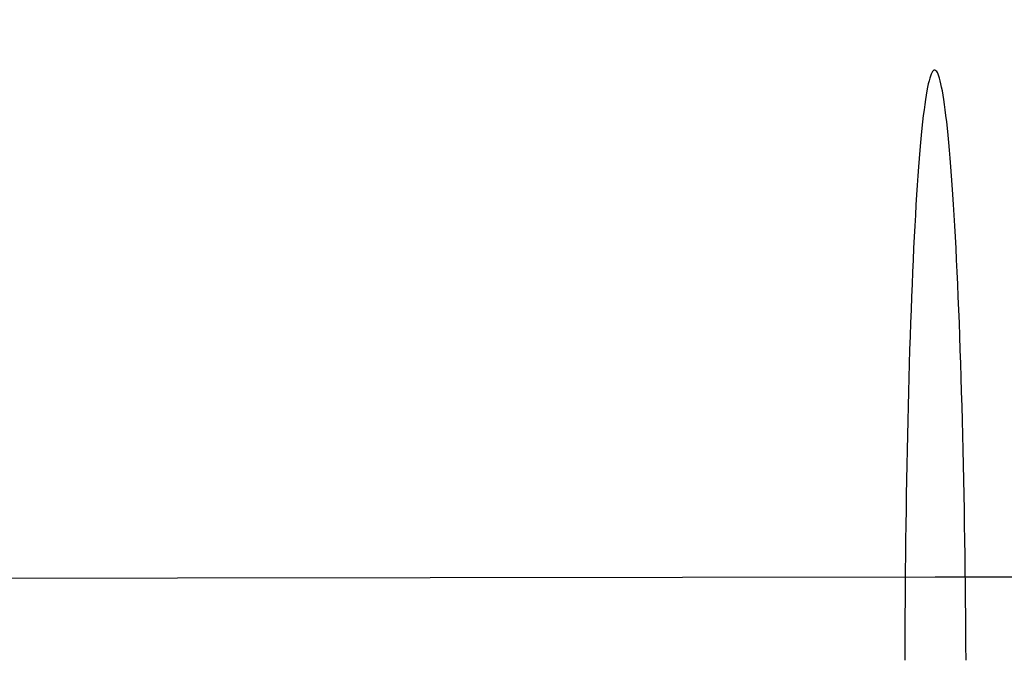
# Model space of a CAD drawing. Header units: millimetres. Extents: x -2852 to 102, y -106 to 97.
# Tile 148 of 256: x -2307 to -2297, y -4 to 3. Entities that reach past the tile are written whole.
import ezdxf

# ---------------------------------------------------------------- set-up
doc = ezdxf.new("R2010")
doc.units = ezdxf.units.MM
doc.header["$MEASUREMENT"] = 0
doc.layers.add('Predefinito', color=5, linetype='Continuous')

msp = doc.modelspace()

# ---------------------------------------------------------------- linework, layer by layer
at = {"layer": 'Predefinito', "extrusion": (-0.001366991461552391, 0.9999990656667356, 0)}
msp.add_lwpolyline([(1899.674573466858, 1028.425676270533), (1950.258311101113, 936.0311236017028), (1967.400196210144, 906.575531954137), (1985.126516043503, 877.4701447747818), (2004.656316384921, 847.0844636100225), (2025.496176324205, 816.669032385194), (2036.394788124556, 801.6049686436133), (2047.581462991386, 786.7526361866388), (2059.048771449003, 772.1737902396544), (2070.848342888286, 757.8628825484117), (2082.852187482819, 744.0269988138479), (2095.232192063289, 730.5284931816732), (2107.740481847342, 717.6917338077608), (2114.150143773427, 711.4284940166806), (2120.668526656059, 705.278737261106), (2127.105031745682, 699.4242024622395), (2133.651606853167, 693.6936066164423), (2140.312207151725, 688.0966408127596), (2147.090787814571, 682.6429961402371), (2153.75026149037, 677.5237656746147), (2160.526113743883, 672.5595220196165), (2167.421020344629, 667.7628195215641), (2174.437410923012, 663.1468989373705), (2181.31288946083, 658.8844485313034), (2188.305132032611, 654.8160355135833), (2195.415453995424, 650.9559758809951), (2202.64302808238, 647.320413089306), (2209.73752194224, 644.0360807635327), (2216.937413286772, 640.9926609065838), (2220.575985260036, 639.5662277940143), (2224.239767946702, 638.2060043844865), (2227.928330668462, 636.9140345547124), (2231.64124274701, 635.6923621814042), (2235.831195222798, 634.408737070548), (2240.048173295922, 633.2171015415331), (2244.289387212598, 632.1182628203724), (2248.553001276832, 631.1118868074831), (2252.586947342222, 630.2482168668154), (2256.637848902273, 629.4656582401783), (2260.704069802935, 628.7638639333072), (2264.783395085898, 628.1424203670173), (2268.846862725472, 627.6041235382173), (2272.919590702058, 627.1439552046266), (2277.000234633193, 626.7611647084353), (2281.087450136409, 626.4550013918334), (2285.179869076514, 626.2246883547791), (2289.276028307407, 626.0693437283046), (2293.374440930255, 625.98805940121), (2297.473620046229, 625.979927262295), (2305.646792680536, 626.1784472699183), (2313.808414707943, 626.6564582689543), (2321.949898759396, 627.4059781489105), (2330.063045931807, 628.4188195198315), (2338.132338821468, 629.6855258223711), (2346.159212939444, 631.19934427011), (2354.137618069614, 632.9527950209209), (2362.061503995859, 634.9383982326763), (2369.890818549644, 637.1387617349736), (2377.655943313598, 639.5559469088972), (2385.352627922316, 642.1840648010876), (2392.976220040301, 645.0172180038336), (2400.434543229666, 648.0133496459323), (2407.813089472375, 651.2003683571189), (2415.108121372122, 654.574644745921), (2422.315901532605, 658.1325494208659), (2429.27810764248, 661.7871694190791), (2436.148314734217, 665.6118309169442), (2442.921659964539, 669.6045235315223), (2449.593583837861, 673.7639364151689), (2455.744190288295, 677.8085140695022), (2461.79696152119, 681.9980824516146), (2467.746880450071, 686.3327562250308), (2473.588068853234, 690.8129082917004), (2480.985152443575, 696.835755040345), (2488.178176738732, 703.1012744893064), (2491.987888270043, 706.5957953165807), (2495.734193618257, 710.1583616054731), (2499.416204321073, 713.7875134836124), (2503.033206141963, 717.481423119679), (2509.945883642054, 724.9170763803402), (2516.605686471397, 732.579540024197), (2522.960022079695, 740.3811103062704), (2529.075879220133, 748.3716608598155), (2534.957113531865, 756.5253814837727), (2540.622272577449, 764.8319886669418), (2546.117810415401, 773.3251265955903), (2551.423854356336, 781.9349877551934), (2556.659804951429, 790.8208707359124), (2561.739512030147, 799.7986763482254), (2571.509788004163, 817.9680090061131), (2626.827584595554, 928.1936540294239), (2638.541319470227, 949.7322297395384), (2651.215680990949, 971.6716347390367), (2674.70444038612, 1009.524286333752), (2677.831677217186, 1014.878638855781), (2679.262425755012, 1017.450514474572), (2680.646061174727, 1020.04534911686), (2681.887900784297, 1022.49666156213), (2683.067744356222, 1024.978650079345), (2684.055893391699, 1027.222851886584), (2684.522245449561, 1028.356636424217), (2684.967345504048, 1029.498783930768)], dxfattribs=at)
msp.add_lwpolyline([(1899.674573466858, 1028.425676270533), (1950.258311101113, 936.0311236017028), (1967.400196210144, 906.575531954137), (1985.126516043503, 877.4701447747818), (2004.656316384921, 847.0844636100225), (2025.496176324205, 816.669032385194), (2036.394788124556, 801.6049686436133), (2047.581462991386, 786.7526361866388), (2059.048771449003, 772.1737902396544), (2070.848342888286, 757.8628825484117), (2082.852187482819, 744.0269988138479), (2095.232192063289, 730.5284931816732), (2107.740481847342, 717.6917338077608), (2114.150143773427, 711.4284940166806), (2120.668526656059, 705.278737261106), (2127.105031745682, 699.4242024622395), (2133.651606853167, 693.6936066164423), (2140.312207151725, 688.0966408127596), (2147.090787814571, 682.6429961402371), (2153.75026149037, 677.5237656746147), (2160.526113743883, 672.5595220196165), (2167.421020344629, 667.7628195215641), (2174.437410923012, 663.1468989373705), (2181.31288946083, 658.8844485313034), (2188.305132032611, 654.8160355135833), (2195.415453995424, 650.9559758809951), (2202.64302808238, 647.320413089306), (2209.73752194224, 644.0360807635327), (2216.937413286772, 640.9926609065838), (2220.575985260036, 639.5662277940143), (2224.239767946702, 638.2060043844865), (2227.928330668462, 636.9140345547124), (2231.64124274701, 635.6923621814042), (2235.831195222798, 634.408737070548), (2240.048173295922, 633.2171015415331), (2244.289387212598, 632.1182628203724), (2248.553001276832, 631.1118868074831), (2252.586947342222, 630.2482168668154), (2256.637848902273, 629.4656582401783), (2260.704069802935, 628.7638639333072), (2264.783395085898, 628.1424203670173), (2268.846862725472, 627.6041235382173), (2272.919590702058, 627.1439552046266), (2277.000234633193, 626.7611647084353), (2281.087450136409, 626.4550013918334), (2285.179869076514, 626.2246883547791), (2289.276028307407, 626.0693437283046), (2293.374440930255, 625.98805940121), (2297.473620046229, 625.979927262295), (2305.646792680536, 626.1784472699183), (2313.808414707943, 626.6564582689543), (2321.949898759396, 627.4059781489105), (2330.063045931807, 628.4188195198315), (2338.132338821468, 629.6855258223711), (2346.159212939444, 631.19934427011), (2354.137618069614, 632.9527950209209), (2362.061503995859, 634.9383982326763), (2369.890818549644, 637.1387617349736), (2377.655943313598, 639.5559469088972), (2385.352627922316, 642.1840648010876), (2392.976220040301, 645.0172180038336), (2400.434543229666, 648.0133496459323), (2407.813089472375, 651.2003683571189), (2415.108121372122, 654.574644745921), (2422.315901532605, 658.1325494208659), (2429.27810764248, 661.7871694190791), (2436.148314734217, 665.6118309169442), (2442.921659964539, 669.6045235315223), (2449.593583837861, 673.7639364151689), (2455.744190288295, 677.8085140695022), (2461.79696152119, 681.9980824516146), (2467.746880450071, 686.3327562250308), (2473.588068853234, 690.8129082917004), (2480.985152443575, 696.835755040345), (2488.178176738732, 703.1012744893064), (2491.987888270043, 706.5957953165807), (2495.734193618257, 710.1583616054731), (2499.416204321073, 713.7875134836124), (2503.033206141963, 717.481423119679), (2509.945883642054, 724.9170763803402), (2516.605686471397, 732.579540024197), (2522.960022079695, 740.3811103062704), (2529.075879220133, 748.3716608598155), (2534.957113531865, 756.5253814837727), (2540.622272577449, 764.8319886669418), (2546.117810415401, 773.3251265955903), (2551.423854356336, 781.9349877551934), (2556.659804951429, 790.8208707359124), (2561.739512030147, 799.7986763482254), (2571.509788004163, 817.9680090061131), (2626.827584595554, 928.1936540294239), (2638.541319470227, 949.7322297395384), (2651.215680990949, 971.6716347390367), (2674.70444038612, 1009.524286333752), (2677.831677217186, 1014.878638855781), (2679.262425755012, 1017.450514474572), (2680.646061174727, 1020.04534911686), (2681.887900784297, 1022.49666156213), (2683.067744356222, 1024.978650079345), (2684.055893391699, 1027.222851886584), (2684.522245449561, 1028.356636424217), (2684.967345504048, 1029.498783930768)], dxfattribs=at)
at = {"layer": 'Predefinito'}
msp.add_polyline3d([(-2297.139439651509, -4.035522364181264, 619.0160958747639), (-2297.140431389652, -3.875516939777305, 619.0323684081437), (-2297.141606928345, -3.714638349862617, 619.052484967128), (-2297.142969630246, -3.553011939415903, 619.076519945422), (-2297.144522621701, -3.390768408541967, 619.1045429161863), (-2297.146268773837, -3.228043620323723, 619.1366182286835), (-2297.148210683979, -3.064978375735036, 619.1728046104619), (-2297.150350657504, -2.901718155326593, 619.2131547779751), (-2297.152690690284, -2.738412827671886, 619.2577150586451), (-2297.155232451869, -2.575216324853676, 619.306525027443), (-2297.157977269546, -2.412286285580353, 619.3596171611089), (-2297.160926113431, -2.249783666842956, 619.4170165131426), (-2297.164079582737, -2.087872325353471, 619.4787404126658), (-2297.167437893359, -1.926718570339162, 619.5447981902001), (-2297.171000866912, -1.766490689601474, 619.6151909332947), (-2297.174767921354, -1.607358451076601, 619.6899112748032), (-2297.178738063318, -1.449492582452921, 619.7689432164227), (-2297.182909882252, -1.29306423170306, 619.8522619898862), (-2297.187281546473, -1.138244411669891, 619.9398339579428), (-2297.191850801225, -0.985203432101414, 620.0316165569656), (-2297.196614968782, -0.8341103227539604, 620.1275582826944), (-2297.201570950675, -0.6851322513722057, 620.2275987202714), (-2297.206715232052, -0.5384339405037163, 620.3316686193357), (-2297.212043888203, -0.3941770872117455, 620.439690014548), (-2297.217552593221, -0.2525197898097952, 620.5515763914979), (-2297.223236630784, -0.1136159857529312, 620.6672328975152), (-2297.229090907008, 0.0223850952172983, 620.7865565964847), (-2297.235109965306, 0.1553394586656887, 620.9094367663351), (-2297.241288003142, 0.2851088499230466, 621.035755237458), (-2297.247618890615, 0.4115612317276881, 621.1653867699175), (-2297.254096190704, 0.5345712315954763, 621.2981994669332), (-2297.260713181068, 0.6540205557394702, 621.4340552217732), (-2297.267462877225, 0.7697983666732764, 621.5728101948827), (-2297.274338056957, 0.88180162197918, 621.7143153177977), (-2297.281331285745, 0.9899353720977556, 621.8584168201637), (-2297.288434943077, 1.094113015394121, 622.0049567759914), (-2297.295641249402, 1.194256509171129, 622.1537736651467), (-2297.302942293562, 1.290296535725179, 622.3047029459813), (-2297.310330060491, 1.382172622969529, 622.4575776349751), (-2297.317796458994, 1.469833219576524, 622.6122288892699), (-2297.325333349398, 1.553235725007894, 622.7684865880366), (-2297.332932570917, 1.6323464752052, 622.9261799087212), (-2297.340585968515, 1.707140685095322, 623.0851378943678), (-2297.348285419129, 1.777602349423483, 623.2451900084), (-2297.356022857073, 1.843724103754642, 623.4061666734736), (-2297.363790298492, 1.905507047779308, 623.5678997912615), (-2297.371579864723, 1.962960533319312, 623.7302232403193), (-2297.379383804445, 2.016101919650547, 623.8929733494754), (-2297.387194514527, 2.064956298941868, 624.0559893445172), (-2297.395004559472, 2.109556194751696, 624.2191137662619), (-2297.402806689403, 2.149941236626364, 624.3821928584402), (-2297.410593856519, 2.186157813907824, 624.5450769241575), (-2297.418359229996, 2.218258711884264, 624.7076206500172), (-2297.426096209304, 2.246302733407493, 624.8696833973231), (-2297.433798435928, 2.270354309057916, 625.0311294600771), (-2297.441459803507, 2.29048309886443, 625.1918282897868), (-2297.449074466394, 2.30676358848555, 625.3516546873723), (-2297.456636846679, 2.31927468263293, 625.5104889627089), (-2297.464141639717, 2.328099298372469, 625.6682170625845), (-2297.471583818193, 2.333323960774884, 625.8247306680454), (-2297.478958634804, 2.335038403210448, 625.979927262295), (-2297.486328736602, 2.333303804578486, 626.1351238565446), (-2297.493756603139, 2.328058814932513, 626.2916374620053), (-2297.501237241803, 2.319213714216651, 626.4493655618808), (-2297.50876538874, 2.306681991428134, 626.6081998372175), (-2297.516335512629, 2.290380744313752, 626.7680262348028), (-2297.523941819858, 2.270231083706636, 626.9287250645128), (-2297.531578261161, 2.246158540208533, 627.0901711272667), (-2297.539238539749, 2.218093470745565, 627.2522338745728), (-2297.546916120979, 2.185971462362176, 627.4147776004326), (-2297.55460424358, 2.149733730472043, 627.5776616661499), (-2297.562295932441, 2.10932750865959, 627.7407407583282), (-2297.569984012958, 2.06470642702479, 627.9038651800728), (-2297.577661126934, 2.015830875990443, 628.0668811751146), (-2297.585319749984, 1.962668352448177, 628.2296312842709), (-2297.592952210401, 1.905193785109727, 628.3919547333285), (-2297.600550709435, 1.843389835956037, 628.5536878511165), (-2297.608107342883, 1.777247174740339, 628.7146645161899), (-2297.615614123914, 1.706764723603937, 628.8747166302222), (-2297.623063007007, 1.631949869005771, 629.0336746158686), (-2297.630445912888, 1.552818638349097, 629.1913679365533), (-2297.637754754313, 1.469395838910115, 629.3476256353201), (-2297.644981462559, 1.381715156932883, 629.502276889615), (-2297.652118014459, 1.289819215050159, 629.6551515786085), (-2297.659156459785, 1.193759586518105, 629.806080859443), (-2297.666088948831, 1.093596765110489, 629.9548977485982), (-2297.672907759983, 0.9894000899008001, 630.1014377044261), (-2297.679605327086, 0.8812476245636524, 630.2455392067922), (-2297.686174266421, 0.7692259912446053, 630.3870443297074), (-2297.692607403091, 0.653430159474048, 630.5257993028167), (-2297.698897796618, 0.5339631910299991, 630.6616550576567), (-2297.705038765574, 0.41093594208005, 630.7944677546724), (-2297.711023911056, 0.2844667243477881, 630.924099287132), (-2297.716847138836, 0.1546809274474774, 631.0504177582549), (-2297.722502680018, 0.0217106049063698, 631.1732979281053), (-2297.727985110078, -0.114305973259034, 631.2926216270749), (-2297.733289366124, -0.2532247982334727, 631.4082781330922), (-2297.738410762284, -0.3948966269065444, 631.520164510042), (-2297.743345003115, -0.5391675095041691, 631.6281859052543), (-2297.748088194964, -0.6858793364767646, 631.7322558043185), (-2297.752636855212, -0.834870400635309, 631.8322962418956), (-2297.756987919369, -0.9859759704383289, 631.9282379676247), (-2297.761138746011, -1.139028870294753, 632.0200205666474), (-2297.765087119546, -1.293860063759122, 632.107592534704), (-2297.768831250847, -1.450299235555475, 632.1909113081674), (-2297.772369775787, -1.60817536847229, 632.2699432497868), (-2297.775701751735, -1.76731731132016, 632.3446635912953), (-2297.778826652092, -1.92755433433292, 632.4150563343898), (-2297.78174435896, -2.088716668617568, 632.4811141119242), (-2297.784455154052, -2.250636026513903, 632.5428380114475), (-2297.786959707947, -2.413146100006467, 632.6002373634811), (-2297.789259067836, -2.576083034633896, 632.653329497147), (-2297.791354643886, -2.739285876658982, 632.7021394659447), (-2297.793248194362, -2.902596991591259, 632.7466997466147), (-2297.794941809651, -3.065862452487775, 632.787049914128), (-2297.796437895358, -3.228932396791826, 632.8232362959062), (-2297.797739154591, -3.391661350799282, 632.8553116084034), (-2297.798848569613, -3.553908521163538, 632.8833345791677), (-2297.799769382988, -3.715538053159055, 632.9073695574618), (-2297.80050507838, -3.87641925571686, 632.927486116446), (-2297.801059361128, -4.036426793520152, 632.9437586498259)], dxfattribs=at)
msp.add_polyline3d([(-2297.139439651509, -4.035522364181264, 619.0160958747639), (-2297.140431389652, -3.875516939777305, 619.0323684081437), (-2297.141606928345, -3.714638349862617, 619.052484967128), (-2297.142969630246, -3.553011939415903, 619.076519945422), (-2297.144522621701, -3.390768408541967, 619.1045429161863), (-2297.146268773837, -3.228043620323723, 619.1366182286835), (-2297.148210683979, -3.064978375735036, 619.1728046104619), (-2297.150350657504, -2.901718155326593, 619.2131547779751), (-2297.152690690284, -2.738412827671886, 619.2577150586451), (-2297.155232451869, -2.575216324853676, 619.306525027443), (-2297.157977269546, -2.412286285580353, 619.3596171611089), (-2297.160926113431, -2.249783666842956, 619.4170165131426), (-2297.164079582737, -2.087872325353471, 619.4787404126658), (-2297.167437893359, -1.926718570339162, 619.5447981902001), (-2297.171000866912, -1.766490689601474, 619.6151909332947), (-2297.174767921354, -1.607358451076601, 619.6899112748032), (-2297.178738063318, -1.449492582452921, 619.7689432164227), (-2297.182909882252, -1.29306423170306, 619.8522619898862), (-2297.187281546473, -1.138244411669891, 619.9398339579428), (-2297.191850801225, -0.985203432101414, 620.0316165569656), (-2297.196614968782, -0.8341103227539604, 620.1275582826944), (-2297.201570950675, -0.6851322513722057, 620.2275987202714), (-2297.206715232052, -0.5384339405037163, 620.3316686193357), (-2297.212043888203, -0.3941770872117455, 620.439690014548), (-2297.217552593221, -0.2525197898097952, 620.5515763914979), (-2297.223236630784, -0.1136159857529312, 620.6672328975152), (-2297.229090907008, 0.0223850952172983, 620.7865565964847), (-2297.235109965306, 0.1553394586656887, 620.9094367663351), (-2297.241288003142, 0.2851088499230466, 621.035755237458), (-2297.247618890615, 0.4115612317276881, 621.1653867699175), (-2297.254096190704, 0.5345712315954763, 621.2981994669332), (-2297.260713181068, 0.6540205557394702, 621.4340552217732), (-2297.267462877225, 0.7697983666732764, 621.5728101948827), (-2297.274338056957, 0.88180162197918, 621.7143153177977), (-2297.281331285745, 0.9899353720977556, 621.8584168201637), (-2297.288434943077, 1.094113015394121, 622.0049567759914), (-2297.295641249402, 1.194256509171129, 622.1537736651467), (-2297.302942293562, 1.290296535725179, 622.3047029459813), (-2297.310330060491, 1.382172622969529, 622.4575776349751), (-2297.317796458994, 1.469833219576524, 622.6122288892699), (-2297.325333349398, 1.553235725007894, 622.7684865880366), (-2297.332932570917, 1.6323464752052, 622.9261799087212), (-2297.340585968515, 1.707140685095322, 623.0851378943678), (-2297.348285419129, 1.777602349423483, 623.2451900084), (-2297.356022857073, 1.843724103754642, 623.4061666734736), (-2297.363790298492, 1.905507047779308, 623.5678997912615), (-2297.371579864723, 1.962960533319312, 623.7302232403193), (-2297.379383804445, 2.016101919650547, 623.8929733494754), (-2297.387194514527, 2.064956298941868, 624.0559893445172), (-2297.395004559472, 2.109556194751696, 624.2191137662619), (-2297.402806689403, 2.149941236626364, 624.3821928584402), (-2297.410593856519, 2.186157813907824, 624.5450769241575), (-2297.418359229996, 2.218258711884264, 624.7076206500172), (-2297.426096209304, 2.246302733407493, 624.8696833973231), (-2297.433798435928, 2.270354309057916, 625.0311294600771), (-2297.441459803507, 2.29048309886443, 625.1918282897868), (-2297.449074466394, 2.30676358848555, 625.3516546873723), (-2297.456636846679, 2.31927468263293, 625.5104889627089), (-2297.464141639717, 2.328099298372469, 625.6682170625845), (-2297.471583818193, 2.333323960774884, 625.8247306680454), (-2297.478958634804, 2.335038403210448, 625.979927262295), (-2297.486328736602, 2.333303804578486, 626.1351238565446), (-2297.493756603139, 2.328058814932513, 626.2916374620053), (-2297.501237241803, 2.319213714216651, 626.4493655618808), (-2297.50876538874, 2.306681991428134, 626.6081998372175), (-2297.516335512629, 2.290380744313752, 626.7680262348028), (-2297.523941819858, 2.270231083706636, 626.9287250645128), (-2297.531578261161, 2.246158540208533, 627.0901711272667), (-2297.539238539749, 2.218093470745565, 627.2522338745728), (-2297.546916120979, 2.185971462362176, 627.4147776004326), (-2297.55460424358, 2.149733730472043, 627.5776616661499), (-2297.562295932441, 2.10932750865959, 627.7407407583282), (-2297.569984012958, 2.06470642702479, 627.9038651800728), (-2297.577661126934, 2.015830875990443, 628.0668811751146), (-2297.585319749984, 1.962668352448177, 628.2296312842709), (-2297.592952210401, 1.905193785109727, 628.3919547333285), (-2297.600550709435, 1.843389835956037, 628.5536878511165), (-2297.608107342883, 1.777247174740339, 628.7146645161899), (-2297.615614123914, 1.706764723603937, 628.8747166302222), (-2297.623063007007, 1.631949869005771, 629.0336746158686), (-2297.630445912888, 1.552818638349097, 629.1913679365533), (-2297.637754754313, 1.469395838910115, 629.3476256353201), (-2297.644981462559, 1.381715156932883, 629.502276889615), (-2297.652118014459, 1.289819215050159, 629.6551515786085), (-2297.659156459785, 1.193759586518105, 629.806080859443), (-2297.666088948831, 1.093596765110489, 629.9548977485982), (-2297.672907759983, 0.9894000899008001, 630.1014377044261), (-2297.679605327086, 0.8812476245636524, 630.2455392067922), (-2297.686174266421, 0.7692259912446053, 630.3870443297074), (-2297.692607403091, 0.653430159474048, 630.5257993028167), (-2297.698897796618, 0.5339631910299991, 630.6616550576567), (-2297.705038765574, 0.41093594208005, 630.7944677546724), (-2297.711023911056, 0.2844667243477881, 630.924099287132), (-2297.716847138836, 0.1546809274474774, 631.0504177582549), (-2297.722502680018, 0.0217106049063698, 631.1732979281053), (-2297.727985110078, -0.114305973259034, 631.2926216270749), (-2297.733289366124, -0.2532247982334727, 631.4082781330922), (-2297.738410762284, -0.3948966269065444, 631.520164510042), (-2297.743345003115, -0.5391675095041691, 631.6281859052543), (-2297.748088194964, -0.6858793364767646, 631.7322558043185), (-2297.752636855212, -0.834870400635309, 631.8322962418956), (-2297.756987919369, -0.9859759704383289, 631.9282379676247), (-2297.761138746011, -1.139028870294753, 632.0200205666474), (-2297.765087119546, -1.293860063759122, 632.107592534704), (-2297.768831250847, -1.450299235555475, 632.1909113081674), (-2297.772369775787, -1.60817536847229, 632.2699432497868), (-2297.775701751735, -1.76731731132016, 632.3446635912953), (-2297.778826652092, -1.92755433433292, 632.4150563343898), (-2297.78174435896, -2.088716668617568, 632.4811141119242), (-2297.784455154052, -2.250636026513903, 632.5428380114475), (-2297.786959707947, -2.413146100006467, 632.6002373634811), (-2297.789259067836, -2.576083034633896, 632.653329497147), (-2297.791354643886, -2.739285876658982, 632.7021394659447), (-2297.793248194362, -2.902596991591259, 632.7466997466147), (-2297.794941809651, -3.065862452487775, 632.787049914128), (-2297.796437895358, -3.228932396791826, 632.8232362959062), (-2297.797739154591, -3.391661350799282, 632.8553116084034), (-2297.798848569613, -3.553908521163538, 632.8833345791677), (-2297.799769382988, -3.715538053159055, 632.9073695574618), (-2297.80050507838, -3.87641925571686, 632.927486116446), (-2297.801059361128, -4.036426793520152, 632.9437586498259)], dxfattribs=at)

doc.saveas('drawing.dxf')
